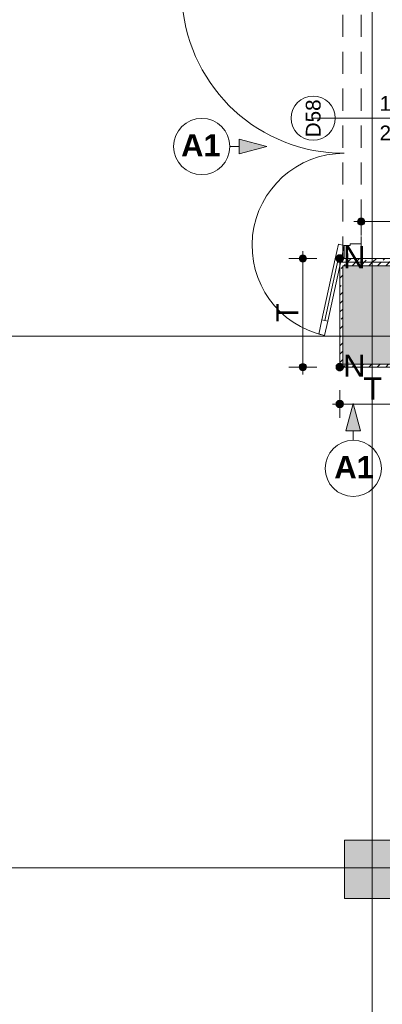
# Paper-space layout 'A-49 WYKOŃCZENIA ŚCIAN - PIĘTRO 4' of a CAD drawing. Header units: millimetres. Extents: x 0 to 500, y 0 to 350.
# Tile 5 of 15: x 205 to 229, y 123 to 190. Entities that reach past the tile are written whole.
import ezdxf
from ezdxf.xclip import XClip

# ---------------------------------------------------------------- set-up
doc = ezdxf.new("R2010")
doc.units = ezdxf.units.MM
doc.header["$MEASUREMENT"] = 0
doc.header["$XCLIPFRAME"] = 0
for name, pattern in [('DASHDOTX2', [1000, 500, -250, 0, -250]), ('Przer. długie kreski', [2.5, 1.5, -1]), ('PRZERYWANA_DU_A', [550, 350, -200])]:
    doc.linetypes.add(name, pattern=pattern)
for name, color, linetype in [('A__OKŁADZINY ŚCIAN', 7, 'Continuous'), ('A_podrys', 7, 'Continuous'), ('A_ściany', 7, 'Continuous'), ('A_ściany proj', 7, 'Continuous'), ('AR P NAROŻNIKI', 7, 'Continuous')]:
    doc.layers.add(name, color=color, linetype=linetype)
for name, color, linetype, lineweight in [('A__OKŁADZINY ŚCIAN_Nr_pióra__1', 7, 'Continuous', 20), ('A_ściany proj_Nr_pióra__1', 7, 'Continuous', 20), ('A_ściany proj_Nr_pióra__2', 8, 'Continuous', 13), ('A_ściany_Nr_pióra__1', 7, 'Continuous', 20), ('AR P NAROŻNIKI_Nr_pióra__1', 7, 'Continuous', 20), ('AR P NAROŻNIKI_Nr_pióra__2', 8, 'Continuous', 13), ('Drzwi Archicad_Nr_pióra__3', 252, 'Continuous', 13), ('Znaczniki drzwi Archicada_Nr_pióra__3', 252, 'Continuous', 13)]:
    doc.layers.add(name, color=color, linetype=linetype, lineweight=lineweight)
for name, color, linetype, lineweight, true_color in [('A__OKŁADZINY ŚCIAN_Nr_pióra__7', 7, 'Continuous', 18, 0x171717), ('A_osie_Nr_pióra__16', 7, 'Continuous', 5, 0x0f0f0f), ('A_ściany proj_Nr_pióra__10', 7, 'Continuous', 13, 0x4b4b4b), ('A_ściany proj_Nr_pióra__21', 7, 'Continuous', 5, 0xb0b0b0), ('AR P NAROŻNIKI_Nr_pióra__7', 7, 'Continuous', 18, 0x171717)]:
    doc.layers.add(name, color=color, linetype=linetype, lineweight=lineweight, true_color=true_color)
doc.styles.add('STYL_AUTOMATYCZNY_1', font='arial.ttf')
doc.styles.add('STYL_AUTOMATYCZNY_3', font='arial.ttf')
doc.styles.add('STYL_AUTOMATYCZNY_4', font='arial.ttf')
doc.styles.add('STYL_AUTOMATYCZNY_5', font='arial.ttf')
pattern_1 = [(45, (-1546.903, -276.5796), (-0.57024626, 0.57024626), []), (45, (-1546.3328, -276.5796), (-0.57024626, 0.57024626), [0.40323, -0.20161])]

# ---------------------------------------------------------------- blocks, each defined once
blk = doc.blocks.new('Rysunek_2_2', base_point=(-1546.903, -276.58))
at = {"layer": 'A__OKŁADZINY ŚCIAN', "linetype": 'Continuous', "lineweight": 0, "true_color": 0x000000}
for points in [[(221.249, 181.326), (219.383, 181.826), (219.383, 180.826)], [(227.112, 163.939), (226.612, 162.073), (227.612, 162.073)]]:
    blk.add_hatch(color=18, dxfattribs=at).paths.add_polyline_path(points)
at = {"layer": 'A__OKŁADZINY ŚCIAN', "linetype": 'Continuous', "lineweight": 0, "true_color": 0x171717}
for points in [[(227.394, 176.245), (227.413, 176.15), (227.467, 176.068), (227.548, 176.014), (227.644, 175.995), (227.74, 176.014), (227.821, 176.068), (227.875, 176.15), (227.894, 176.245), (227.875, 176.341), (227.821, 176.422), (227.74, 176.476), (227.644, 176.495), (227.548, 176.476), (227.467, 176.422), (227.413, 176.341)], [(223.444, 173.745), (223.463, 173.65), (223.517, 173.568), (223.598, 173.514), (223.694, 173.495), (223.79, 173.514), (223.871, 173.568), (223.925, 173.65), (223.944, 173.745), (223.925, 173.841), (223.871, 173.922), (223.79, 173.976), (223.694, 173.995), (223.598, 173.976), (223.517, 173.922), (223.463, 173.841)], [(223.444, 166.395), (223.463, 166.3), (223.517, 166.218), (223.598, 166.164), (223.694, 166.145), (223.79, 166.164), (223.871, 166.218), (223.925, 166.3), (223.944, 166.395), (223.925, 166.491), (223.871, 166.572), (223.79, 166.626), (223.694, 166.645), (223.598, 166.626), (223.517, 166.572), (223.463, 166.491)], [(225.944, 163.895), (225.963, 163.8), (226.017, 163.718), (226.098, 163.664), (226.194, 163.645), (226.29, 163.664), (226.371, 163.718), (226.425, 163.8), (226.444, 163.895), (226.425, 163.991), (226.371, 164.072), (226.29, 164.126), (226.194, 164.145), (226.098, 164.126), (226.017, 164.072), (225.963, 163.991)]]:
    blk.add_hatch(color=250, dxfattribs=at).paths.add_polyline_path(points)
at = {"layer": 'A_ściany', "linetype": 'Continuous', "lineweight": 0, "true_color": 0x000000}
for points in [[(230.444, 173.245), (226.394, 173.245), (226.394, 166.595), (230.444, 166.595)], [(230.504, 134.365), (226.524, 134.365), (226.524, 130.415), (230.504, 130.415)]]:
    blk.add_hatch(color=18, dxfattribs=at).paths.add_polyline_path(points)
at = {"layer": 'A_ściany proj', "linetype": 'Continuous', "lineweight": 0, "true_color": 0x4b4b4b}
h = blk.add_hatch(dxfattribs=at)
h.set_pattern_fill('FP_65_0002', color=251, style=0, pattern_type=2)
h.set_pattern_definition(pattern_1)
h.paths.add_polyline_path([(269.074, 173.745), (226.194, 173.745), (226.294, 173.495), (268.824, 173.495)])
h = blk.add_hatch(dxfattribs=at)
h.set_pattern_fill('FP_65_0002', color=251, style=0, pattern_type=2)
h.set_pattern_definition(pattern_1)
h.paths.add_polyline_path([(226.294, 173.495), (226.194, 173.745), (226.194, 173.495)])
h = blk.add_hatch(dxfattribs=at)
h.set_pattern_fill('FP_65_0002', color=251, style=0, pattern_type=2)
h.set_pattern_definition(pattern_1)
h.paths.add_polyline_path([(226.194, 173.245), (226.394, 173.245), (226.294, 173.495), (226.194, 173.495)])
h = blk.add_hatch(dxfattribs=at)
h.set_pattern_fill('FP_65_0002', color=251, style=0, pattern_type=2)
h.set_pattern_definition(pattern_1)
h.paths.add_polyline_path([(226.294, 173.495), (226.394, 173.245), (226.394, 173.495)])
h = blk.add_hatch(dxfattribs=at)
h.set_pattern_fill('FP_65_0002', color=251, style=0, pattern_type=2)
h.set_pattern_definition(pattern_1)
h.paths.add_polyline_path([(226.394, 173.245), (268.574, 173.245), (268.824, 173.495), (226.394, 173.495)])
h = blk.add_hatch(dxfattribs=at)
h.set_pattern_fill('FP_65_0002', color=251, style=0, pattern_type=2)
h.set_pattern_definition(pattern_1)
h.paths.add_polyline_path([(226.194, 173.245), (226.194, 166.395), (226.394, 166.595), (226.394, 173.245)])
h = blk.add_hatch(dxfattribs=at)
h.set_pattern_fill('FP_65_0002', color=251, style=0, pattern_type=2)
h.set_pattern_definition(pattern_1)
h.paths.add_polyline_path([(226.194, 166.395), (230.644, 166.395), (230.444, 166.595), (226.394, 166.595)])
at = {"layer": 'AR P NAROŻNIKI', "linetype": 'Continuous', "lineweight": 0, "true_color": 0x171717}
for points in [[(226.444, 173.745, 1), (225.944, 173.745, 1)], [(226.444, 166.395, 1), (225.944, 166.395, 1)]]:
    blk.add_hatch(color=250, dxfattribs=at).paths.add_polyline_path(points)
at = {"layer": 'A__OKŁADZINY ŚCIAN_Nr_pióra__1', "color": 7, "linetype": 'Continuous', "lineweight": 20}
for p, q in [((218.749, 181.326), (219.383, 181.326)), ((219.383, 180.826), (219.383, 181.826)), ((221.249, 181.326), (219.383, 181.826)), ((221.249, 181.326), (219.383, 180.826)), ((227.112, 163.939), (226.612, 162.073)), ((227.112, 163.939), (227.612, 162.073)), ((227.612, 162.073), (226.612, 162.073)), ((227.112, 161.439), (227.112, 162.073))]:
    blk.add_line(p, q, dxfattribs=at)
for centre in [(216.846, 181.326), (227.112, 159.536)]:
    blk.add_circle(centre, 1.903, dxfattribs=at)
at = {"layer": 'A__OKŁADZINY ŚCIAN_Nr_pióra__7', "color": 250, "linetype": 'Continuous', "lineweight": 18, "true_color": 0x171717}
for p, q in [((227.644, 176.495), (227.644, 177.183)), ((227.144, 176.245), (227.394, 176.245)), ((227.644, 175.308), (227.644, 175.995)), ((227.894, 176.245), (268.824, 176.245)), ((223.694, 173.995), (223.694, 174.245)), ((223.444, 173.745), (222.757, 173.745)), ((223.694, 166.645), (223.694, 173.495)), ((224.632, 173.745), (223.944, 173.745)), ((223.444, 166.395), (222.757, 166.395)), ((223.694, 165.895), (223.694, 166.145)), ((224.632, 166.395), (223.944, 166.395)), ((226.194, 164.145), (226.194, 164.833)), ((225.694, 163.895), (225.944, 163.895)), ((226.194, 162.958), (226.194, 163.645)), ((226.444, 163.895), (230.394, 163.895))]:
    blk.add_line(p, q, dxfattribs=at)
for centre in [(227.644, 176.245), (223.694, 173.745), (223.694, 166.395), (226.194, 163.895)]:
    blk.add_circle(centre, 0.25, dxfattribs=at)
at = {"layer": 'A_osie_Nr_pióra__16', "color": 250, "linetype": 'DASHDOTX2', "lineweight": 5, "true_color": 0x0f0f0f}
for p, q in [((228.394, 251.953), (228.394, 102.495)), ((322.288, 168.495), (98.089, 168.495)), ((322.288, 132.495), (98.089, 132.495))]:
    blk.add_line(p, q, dxfattribs=at)
at = {"layer": 'A_ściany proj_Nr_pióra__1', "color": 7, "linetype": 'Continuous', "lineweight": 20, "flags": 128}
for points in [[(269.074, 173.745), (226.194, 173.745)], [(226.194, 173.245), (226.194, 166.395)], [(226.394, 173.245), (268.574, 173.245)], [(226.394, 166.595), (226.394, 173.245)], [(226.194, 166.395), (230.644, 166.395)], [(230.444, 166.595), (226.394, 166.595)]]:
    blk.add_lwpolyline(points, dxfattribs=at)
at = {"layer": 'A_ściany proj_Nr_pióra__10', "color": 251, "linetype": 'Continuous', "lineweight": 13, "true_color": 0x4b4b4b}
for p, q in [((268.824, 173.495), (226.294, 173.495)), ((226.294, 173.495), (268.824, 173.495))]:
    blk.add_line(p, q, dxfattribs=at)
at = {"layer": 'A_ściany proj_Nr_pióra__2', "color": 8, "linetype": 'Continuous', "lineweight": 13, "flags": 128}
for points in [[(226.194, 173.745), (226.194, 173.495)], [(226.194, 173.495), (226.194, 173.245)]]:
    blk.add_lwpolyline(points, dxfattribs=at)
at = {"layer": 'A_ściany proj_Nr_pióra__21', "color": 253, "linetype": 'Continuous', "lineweight": 5, "true_color": 0xb0b0b0}
for p, q in [((226.494, 173.745), (226.394, 173.745)), ((226.519, 173.745), (226.494, 173.745)), ((226.644, 173.745), (226.519, 173.745)), ((227.394, 173.745), (226.644, 173.745)), ((227.519, 173.745), (227.394, 173.745)), ((227.644, 173.745), (227.519, 173.745))]:
    blk.add_line(p, q, dxfattribs=at)
at = {"layer": 'A_ściany_Nr_pióra__1', "color": 7, "linetype": 'Continuous', "lineweight": 20, "flags": 128}
for points in [[(230.444, 173.245), (226.394, 173.245)], [(226.394, 173.245), (226.394, 166.595)], [(226.394, 166.595), (230.444, 166.595)], [(230.504, 134.365), (226.524, 134.365)], [(226.524, 134.365), (226.524, 130.415)], [(226.524, 130.415), (230.504, 130.415)]]:
    blk.add_lwpolyline(points, dxfattribs=at)
at = {"layer": 'AR P NAROŻNIKI_Nr_pióra__1', "color": 7, "linetype": 'Continuous', "lineweight": 20}
for centre in [(226.194, 173.745), (226.194, 166.395)]:
    blk.add_circle(centre, 0.25, dxfattribs=at)
at = {"layer": 'AR P NAROŻNIKI_Nr_pióra__2', "color": 8, "linetype": 'PRZERYWANA_DU_A', "lineweight": 13, "flags": 128}
for points in [[(226.444, 173.745, 1), (225.944, 173.745, 1)], [(226.444, 166.395, 1), (225.944, 166.395, 1)]]:
    blk.add_lwpolyline(points, format="xyb", close=True, dxfattribs=at)
at = {"layer": 'Drzwi Archicad_Nr_pióra__3', "color": 252, "linetype": 'Przer. długie kreski', "lineweight": 13}
for p, q in [((226.394, 173.745), (226.394, 192.745)), ((227.644, 173.745), (227.644, 192.745))]:
    blk.add_line(p, q, dxfattribs=at)
at = {"layer": 'Drzwi Archicad_Nr_pióra__3', "color": 252, "linetype": 'Continuous', "lineweight": 13}
for p, q in [((226.103, 174.71), (225.891, 173.733)), ((226.494, 174.625), (226.103, 174.71)), ((227.644, 174.745), (226.894, 174.745)), ((226.894, 174.745), (226.894, 174.625)), ((227.644, 173.745), (227.644, 174.745)), ((226.281, 173.648), (226.494, 174.625)), ((226.894, 174.625), (226.494, 174.625)), ((226.494, 174.625), (226.494, 173.745)), ((225.184, 169.548), (226.086, 173.691)), ((225.891, 173.733), (226.281, 173.648)), ((226.494, 173.745), (226.394, 173.745)), ((226.494, 173.745), (227.644, 173.745)), ((226.519, 173.745), (226.494, 173.745)), ((226.519, 173.745), (226.494, 173.745)), ((226.644, 173.745), (226.519, 173.745)), ((226.644, 173.745), (226.519, 173.745)), ((227.394, 173.745), (226.644, 173.745)), ((227.394, 173.745), (226.644, 173.745)), ((227.519, 173.745), (227.394, 173.745)), ((227.519, 173.745), (227.394, 173.745)), ((227.644, 173.745), (227.519, 173.745)), ((227.644, 173.745), (227.519, 173.745)), ((224.989, 169.59), (224.776, 168.613)), ((225.38, 169.505), (224.989, 169.59)), ((225.167, 168.528), (225.38, 169.505)), ((224.776, 168.613), (225.167, 168.528))]:
    blk.add_line(p, q, dxfattribs=at)
at = {"layer": 'Drzwi Archicad_Nr_pióra__3', "color": 252, "linetype": 'Continuous', "lineweight": 13, "flags": 128}
for points in [[(225.184, 169.548), (226.086, 173.691), (225.891, 173.733), (224.989, 169.59)], [(225.38, 169.505), (226.281, 173.648), (226.086, 173.691), (225.184, 169.548)]]:
    blk.add_lwpolyline(points, close=True, dxfattribs=at)
at = {"layer": 'Drzwi Archicad_Nr_pióra__3', "color": 252, "linetype": 'Continuous', "lineweight": 13}
for centre, radius, start, end in [((226.494, 191.865), 11, 99.6579, 270), ((226.494, 174.625), 6.24, 90, 257.7237)]:
    blk.add_arc(centre, radius, start, end, dxfattribs=at)
at = {"layer": 'Znaczniki drzwi Archicada_Nr_pióra__3', "color": 252, "linetype": 'Continuous', "lineweight": 13}
blk.add_line((224.394, 183.245), (231.644, 183.245), dxfattribs=at)
at = {"layer": 'Znaczniki drzwi Archicada_Nr_pióra__3', "color": 252, "linetype": 'Continuous', "lineweight": 13, "flags": 128}
blk.add_lwpolyline([(224.394, 184.745, 1), (224.394, 181.745, 1)], format="xyb", close=True, dxfattribs=at)
at = {"layer": 'A__OKŁADZINY ŚCIAN_Nr_pióra__1', "color": 7, "linetype": 'Continuous', "lineweight": 20, "char_height": 1.5, "style": 'STYL_AUTOMATYCZNY_3'}
for s, insert, attachment_point in [('\\A1;{\\pqr;\\fArial|b1|i0|c238|p0;\\W1.000000;A1}', (218.129, 181.411), 6), ('\\A1;{\\pql;\\fArial|b1|i0|c238|p0;\\W1.000000;A1}', (225.829, 159.622), 4)]:
    blk.add_mtext(s, dxfattribs=dict(at, insert=insert, attachment_point=attachment_point))
at = {"layer": 'A__OKŁADZINY ŚCIAN_Nr_pióra__7', "color": 250, "linetype": 'Continuous', "lineweight": 18, "true_color": 0x171717, "insert": (223.394, 169.442), "char_height": 1.5, "width": 1.25659, "attachment_point": 7, "rotation": 90, "style": 'STYL_AUTOMATYCZNY_5'}
blk.add_mtext('\\A1;{\\pql;\\fArial|b0|i0|c238|p0;\\W1.000000;T}', dxfattribs=at)
at = {"layer": 'A__OKŁADZINY ŚCIAN_Nr_pióra__7', "color": 250, "linetype": 'Continuous', "lineweight": 18, "true_color": 0x171717, "insert": (227.791, 164.195), "char_height": 1.5, "width": 1.25659, "attachment_point": 7, "style": 'STYL_AUTOMATYCZNY_5'}
blk.add_mtext('\\A1;{\\pql;\\fArial|b0|i0|c238|p0;\\W1.000000;T}', dxfattribs=at)
at = {"layer": 'AR P NAROŻNIKI_Nr_pióra__7', "color": 250, "linetype": 'Continuous', "lineweight": 18, "true_color": 0x171717, "char_height": 1.5, "attachment_point": 4, "style": 'STYL_AUTOMATYCZNY_1'}
for insert in [(226.42, 173.837), (226.42, 166.487)]:
    blk.add_mtext('\\A1;{\\pql;\\fArial|b0|i0|c238|p0;\\W1.000000;N}', dxfattribs=dict(at, insert=insert))
at = {"layer": 'Znaczniki drzwi Archicada_Nr_pióra__3', "color": 252, "linetype": 'Continuous', "lineweight": 13, "char_height": 1, "attachment_point": 7, "style": 'STYL_AUTOMATYCZNY_4'}
for s, insert in [('\\A1;{\\pql;\\fArial CE|b0|i0|c238|p0;\\W1.000000;110+60=170}', (228.894, 183.728)), ('\\A1;{\\pql;\\fArial CE|b0|i0|c238|p0;\\W1.000000;210}', (228.894, 181.728))]:
    blk.add_mtext(s, dxfattribs=dict(at, insert=insert))
at = {"layer": 'Znaczniki drzwi Archicada_Nr_pióra__3', "color": 252, "linetype": 'Continuous', "lineweight": 13, "insert": (224.911, 181.95), "char_height": 1, "attachment_point": 7, "rotation": 90, "style": 'STYL_AUTOMATYCZNY_4'}
blk.add_mtext('\\A1;{\\pql;\\fArial CE|b0|i0|c238|p0;\\W1.000000;D58}', dxfattribs=at)

psp = doc.layouts.new('A-49 WYKOŃCZENIA ŚCIAN - PIĘTRO 4')

# ---------------------------------------------------------------- block references
at = {"layer": 'A_podrys', "color": 37, "linetype": 'Continuous', "lineweight": 5, "true_color": 0x656532}
ref = psp.add_blockref('Rysunek_2_2', (-1546.903, -276.58), dxfattribs=at)
XClip(ref).set_block_clipping_path([(71.8383263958, 102.4952640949), (322.2882976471, 311.3052640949)])

doc.saveas('drawing.dxf')
